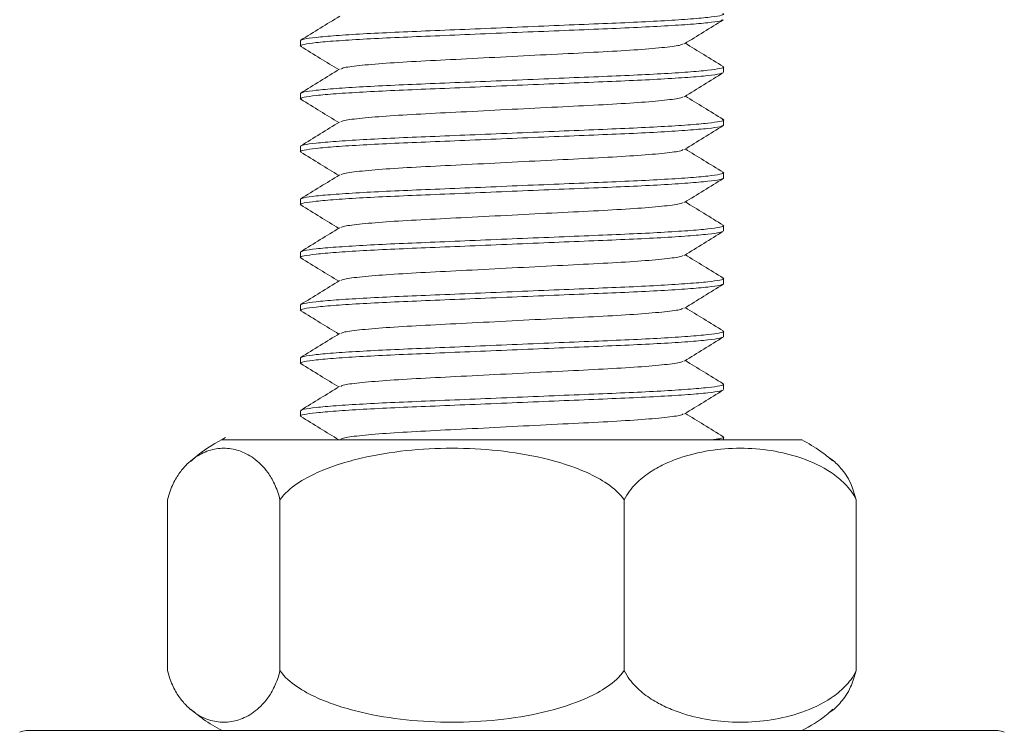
# Model space of a CAD drawing. Header units: millimetres. Extents: x 6 to 205, y 6 to 187.
# Tile 2 of 7: x 117 to 136, y 77 to 91. Entities that reach past the tile are written whole.
import ezdxf

# ---------------------------------------------------------------- set-up
doc = ezdxf.new("R2010")
doc.units = ezdxf.units.MM

msp = doc.modelspace()

# ---------------------------------------------------------------- linework, layer by layer
at = {"color": 7, "linetype": 'Continuous', "lineweight": 15}
for p, q in [((122.326, 90.44), (122.326, 90.34)), ((130.326, 89.84), (130.326, 89.94)), ((122.326, 89.44), (122.326, 89.34)), ((130.326, 88.84), (130.326, 88.94)), ((122.326, 88.44), (122.326, 88.34)), ((130.326, 87.84), (130.326, 87.94)), ((122.326, 87.44), (122.326, 87.34)), ((130.326, 86.84), (130.326, 86.94)), ((122.326, 86.44), (122.326, 86.34)), ((130.326, 85.84), (130.326, 85.94)), ((122.326, 85.44), (122.326, 85.34)), ((130.326, 84.84), (130.326, 84.94)), ((122.326, 84.44), (122.326, 84.34)), ((130.326, 83.84), (130.326, 83.94)), ((122.326, 83.44), (122.326, 83.34)), ((131.814, 82.89), (120.837, 82.89)), ((130.326, 82.89), (130.326, 82.94)), ((119.816, 81.754), (119.816, 78.525)), ((121.939, 81.754), (121.939, 78.525)), ((128.449, 81.754), (128.449, 78.525)), ((132.835, 81.754), (132.835, 78.525)), ((117.141, 77.39), (126.326, 77.39)), ((126.326, 77.39), (135.511, 77.39))]:
    msp.add_line(p, q, dxfattribs=at)
for centre, start, end in [((117.141, 77.14), 90, 119.1676), ((135.511, 77.14), 60.8324, 90)]:
    msp.add_arc(centre, 0.25, start, end, dxfattribs=at)
for points, knots in [([(130.303, 90.948), (130.312, 90.945), (130.351, 90.933), (130.269, 90.911), (130.051, 90.878), (129.671, 90.845), (129.164, 90.812), (128.558, 90.782), (127.873, 90.754), (127.122, 90.723), (126.326, 90.69), (125.53, 90.656), (124.779, 90.625), (124.093, 90.597), (123.487, 90.567), (122.979, 90.534), (122.604, 90.501), (122.369, 90.468), (122.34, 90.449), (122.326, 90.44)], [0, 0, 0, 0, 0.018239, 0.078159, 0.140061, 0.202792, 0.265106, 0.325803, 0.385168, 0.446528, 0.50912, 0.571711, 0.633071, 0.692436, 0.753134, 0.815447, 0.878178, 0.94008, 1, 1, 1, 1]), ([(123.068, 90.901), (122.946, 90.826), (122.701, 90.675), (122.457, 90.525), (122.335, 90.449)], [0, 0, 0, 0, 0.499919, 1, 1, 1, 1]), ([(130.303, 90.83), (130.292, 90.824), (130.264, 90.807), (130.045, 90.778), (129.672, 90.745), (129.164, 90.712), (128.558, 90.682), (127.873, 90.654), (127.122, 90.623), (126.326, 90.59), (125.53, 90.556), (124.779, 90.525), (124.093, 90.497), (123.487, 90.467), (122.98, 90.434), (122.601, 90.401), (122.382, 90.368), (122.3, 90.346), (122.34, 90.333), (122.351, 90.33)], [0, 0, 0, 0, 0.041958, 0.104902, 0.168689, 0.232051, 0.29377, 0.354134, 0.416527, 0.480172, 0.543817, 0.60621, 0.666574, 0.728293, 0.791655, 0.855442, 0.918386, 0.979314, 1, 1, 1, 1]), ([(129.586, 90.379), (129.708, 90.454), (129.952, 90.605), (130.196, 90.755), (130.319, 90.831)], [0, 0, 0, 0, 0.499921, 1, 1, 1, 1]), ([(122.334, 90.33), (122.456, 90.255), (122.695, 90.108), (122.933, 89.961), (123.049, 89.89)], [0, 0, 0, 0, 0.513105, 1, 1, 1, 1]), ([(129.564, 90.378), (129.547, 90.369), (129.506, 90.346), (129.185, 90.306), (128.661, 90.262), (127.978, 90.223), (127.186, 90.184), (126.326, 90.14), (125.465, 90.095), (124.674, 90.056), (123.99, 90.017), (123.466, 89.973), (123.145, 89.933), (123.104, 89.91), (123.087, 89.901)], [0, 0, 0, 0, 0.061666, 0.150543, 0.23942, 0.325253, 0.411087, 0.499964, 0.588841, 0.674675, 0.760509, 0.849386, 0.938263, 1, 1, 1, 1]), ([(130.318, 89.948), (130.196, 90.024), (129.958, 90.171), (129.719, 90.318), (129.603, 90.39)], [0, 0, 0, 0, 0.512522, 1, 1, 1, 1]), ([(130.302, 89.949), (130.312, 89.946), (130.351, 89.933), (130.269, 89.911), (130.051, 89.878), (129.671, 89.845), (129.164, 89.812), (128.558, 89.782), (127.873, 89.754), (127.122, 89.723), (126.326, 89.69), (125.53, 89.656), (124.779, 89.625), (124.093, 89.597), (123.487, 89.567), (122.979, 89.534), (122.604, 89.501), (122.369, 89.468), (122.34, 89.449), (122.326, 89.44)], [0, 0, 0, 0, 0.0189863, 0.0788608, 0.1407152, 0.2033987, 0.2656648, 0.3263159, 0.3856356, 0.4469494, 0.5094931, 0.5720369, 0.6333507, 0.6926704, 0.7533215, 0.8155876, 0.8782711, 0.9401255, 1, 1, 1, 1]), ([(130.303, 89.83), (130.292, 89.824), (130.264, 89.807), (130.045, 89.778), (129.672, 89.745), (129.164, 89.712), (128.558, 89.682), (127.873, 89.654), (127.122, 89.623), (126.326, 89.59), (125.53, 89.556), (124.779, 89.525), (124.093, 89.497), (123.487, 89.467), (122.98, 89.434), (122.601, 89.401), (122.382, 89.368), (122.3, 89.346), (122.341, 89.333), (122.351, 89.33)], [0, 0, 0, 0, 0.041997, 0.104923, 0.168692, 0.232037, 0.293739, 0.354086, 0.416462, 0.48009, 0.543717, 0.606093, 0.66644, 0.728142, 0.791487, 0.855256, 0.918182, 0.979094, 1, 1, 1, 1]), ([(123.066, 89.9), (122.944, 89.825), (122.699, 89.674), (122.455, 89.523), (122.333, 89.448)], [0, 0, 0, 0, 0.4999168, 1, 1, 1, 1]), ([(129.585, 89.379), (129.708, 89.454), (129.952, 89.605), (130.196, 89.755), (130.319, 89.831)], [0, 0, 0, 0, 0.499909, 1, 1, 1, 1]), ([(129.564, 89.378), (129.547, 89.369), (129.506, 89.346), (129.185, 89.306), (128.661, 89.262), (127.978, 89.223), (127.186, 89.184), (126.326, 89.14), (125.465, 89.095), (124.674, 89.056), (123.99, 89.017), (123.466, 88.973), (123.145, 88.933), (123.104, 88.91), (123.088, 88.901)], [0, 0, 0, 0, 0.061431, 0.150355, 0.239278, 0.325157, 0.411036, 0.49996, 0.588884, 0.674763, 0.760642, 0.849565, 0.938489, 1, 1, 1, 1]), ([(130.317, 88.949), (130.195, 89.024), (129.957, 89.171), (129.719, 89.318), (129.603, 89.39)], [0, 0, 0, 0, 0.513268, 1, 1, 1, 1]), ([(122.334, 89.33), (122.457, 89.255), (122.695, 89.108), (122.933, 88.961), (123.049, 88.89)], [0, 0, 0, 0, 0.5133955, 1, 1, 1, 1]), ([(130.326, 88.84), (130.312, 88.83), (130.283, 88.811), (130.047, 88.778), (129.672, 88.745), (129.164, 88.712), (128.558, 88.682), (127.873, 88.654), (127.122, 88.623), (126.326, 88.59), (125.53, 88.556), (124.779, 88.525), (124.093, 88.497), (123.487, 88.467), (122.98, 88.434), (122.601, 88.401), (122.382, 88.368), (122.301, 88.346), (122.34, 88.333), (122.349, 88.33)], [0, 0, 0, 0, 0.059877, 0.121734, 0.18442, 0.246688, 0.307342, 0.366664, 0.42798, 0.490527, 0.553073, 0.614389, 0.673711, 0.734365, 0.796633, 0.859319, 0.921176, 0.981053, 1, 1, 1, 1]), ([(130.301, 88.949), (130.311, 88.946), (130.351, 88.933), (130.269, 88.911), (130.051, 88.878), (129.671, 88.845), (129.164, 88.812), (128.558, 88.782), (127.873, 88.754), (127.122, 88.723), (126.326, 88.69), (125.53, 88.656), (124.779, 88.625), (124.093, 88.597), (123.487, 88.567), (122.979, 88.534), (122.604, 88.501), (122.369, 88.468), (122.34, 88.449), (122.326, 88.44)], [0, 0, 0, 0, 0.020307, 0.080101, 0.141872, 0.204471, 0.266653, 0.327223, 0.386463, 0.447694, 0.510154, 0.572613, 0.633844, 0.693084, 0.753654, 0.815836, 0.878435, 0.940206, 1, 1, 1, 1]), ([(123.066, 88.9), (122.944, 88.825), (122.699, 88.674), (122.455, 88.524), (122.333, 88.448)], [0, 0, 0, 0, 0.499909, 1, 1, 1, 1]), ([(129.586, 88.379), (129.708, 88.454), (129.952, 88.605), (130.197, 88.756), (130.319, 88.831)], [0, 0, 0, 0, 0.499915, 1, 1, 1, 1]), ([(122.333, 88.331), (122.455, 88.255), (122.694, 88.108), (122.932, 87.961), (123.049, 87.89)], [0, 0, 0, 0, 0.512439, 1, 1, 1, 1]), ([(129.564, 88.378), (129.547, 88.369), (129.506, 88.346), (129.185, 88.306), (128.661, 88.262), (127.978, 88.223), (127.186, 88.184), (126.326, 88.14), (125.465, 88.095), (124.674, 88.056), (123.99, 88.017), (123.466, 87.973), (123.145, 87.933), (123.104, 87.91), (123.088, 87.901)], [0, 0, 0, 0, 0.061838, 0.150713, 0.239588, 0.325419, 0.411251, 0.500126, 0.589, 0.674832, 0.760664, 0.849539, 0.938413, 1, 1, 1, 1]), ([(130.317, 87.949), (130.195, 88.024), (129.957, 88.171), (129.719, 88.318), (129.603, 88.39)], [0, 0, 0, 0, 0.513248, 1, 1, 1, 1]), ([(130.301, 87.949), (130.311, 87.946), (130.351, 87.933), (130.269, 87.911), (130.051, 87.878), (129.671, 87.845), (129.164, 87.812), (128.558, 87.782), (127.873, 87.754), (127.122, 87.723), (126.326, 87.69), (125.53, 87.656), (124.779, 87.625), (124.093, 87.597), (123.487, 87.567), (122.979, 87.534), (122.604, 87.501), (122.369, 87.468), (122.34, 87.449), (122.326, 87.44)], [0, 0, 0, 0, 0.02051, 0.080291, 0.142049, 0.204636, 0.266805, 0.327362, 0.38659, 0.447808, 0.510255, 0.572701, 0.63392, 0.693148, 0.753704, 0.815874, 0.87846, 0.940218, 1, 1, 1, 1]), ([(123.066, 87.9), (122.944, 87.825), (122.699, 87.674), (122.455, 87.524), (122.333, 87.448)], [0, 0, 0, 0, 0.4999206, 1, 1, 1, 1]), ([(130.326, 87.84), (130.312, 87.83), (130.283, 87.811), (130.047, 87.778), (129.672, 87.745), (129.164, 87.712), (128.558, 87.682), (127.873, 87.654), (127.122, 87.623), (126.326, 87.59), (125.53, 87.556), (124.779, 87.525), (124.093, 87.497), (123.487, 87.467), (122.98, 87.434), (122.601, 87.401), (122.383, 87.368), (122.301, 87.346), (122.339, 87.334), (122.348, 87.331)], [0, 0, 0, 0, 0.0599127, 0.1218066, 0.1845301, 0.246836, 0.3075258, 0.3668834, 0.4282363, 0.4908199, 0.5534036, 0.6147565, 0.6741141, 0.7348039, 0.7971098, 0.8598333, 0.9217272, 0.9816399, 1, 1, 1, 1]), ([(129.584, 87.378), (129.706, 87.453), (129.95, 87.604), (130.195, 87.754), (130.317, 87.83)], [0, 0, 0, 0, 0.499921, 1, 1, 1, 1]), ([(122.333, 87.331), (122.455, 87.256), (122.694, 87.108), (122.932, 86.961), (123.049, 86.889)], [0, 0, 0, 0, 0.512244, 1, 1, 1, 1]), ([(129.561, 87.377), (129.545, 87.368), (129.504, 87.346), (129.185, 87.306), (128.661, 87.262), (127.978, 87.223), (127.186, 87.184), (126.326, 87.14), (125.465, 87.095), (124.674, 87.056), (123.99, 87.017), (123.467, 86.973), (123.148, 86.933), (123.107, 86.911), (123.091, 86.902)], [0, 0, 0, 0, 0.059498, 0.148837, 0.238175, 0.324455, 0.410735, 0.500073, 0.589412, 0.675692, 0.761972, 0.85131, 0.940649, 1, 1, 1, 1]), ([(130.319, 86.948), (130.197, 87.023), (129.958, 87.17), (129.719, 87.318), (129.603, 87.39)], [0, 0, 0, 0, 0.512103, 1, 1, 1, 1]), ([(130.303, 86.948), (130.312, 86.945), (130.351, 86.933), (130.269, 86.911), (130.051, 86.878), (129.671, 86.845), (129.164, 86.812), (128.558, 86.782), (127.873, 86.754), (127.122, 86.723), (126.326, 86.69), (125.53, 86.656), (124.779, 86.625), (124.093, 86.597), (123.487, 86.567), (122.979, 86.534), (122.604, 86.501), (122.369, 86.468), (122.34, 86.449), (122.326, 86.44)], [0, 0, 0, 0, 0.0181741, 0.0780982, 0.1400038, 0.2027392, 0.2650569, 0.3257582, 0.385127, 0.4464915, 0.5090871, 0.5716826, 0.6330471, 0.6924159, 0.7531172, 0.815435, 0.8781703, 0.9400759, 1, 1, 1, 1]), ([(130.301, 86.83), (130.291, 86.823), (130.263, 86.807), (130.045, 86.778), (129.672, 86.745), (129.164, 86.712), (128.558, 86.682), (127.873, 86.654), (127.122, 86.623), (126.326, 86.59), (125.53, 86.556), (124.779, 86.525), (124.093, 86.497), (123.487, 86.467), (122.98, 86.434), (122.601, 86.401), (122.383, 86.368), (122.301, 86.346), (122.339, 86.333), (122.349, 86.33)], [0, 0, 0, 0, 0.040788, 0.103911, 0.167881, 0.231424, 0.293319, 0.353856, 0.416427, 0.480254, 0.544081, 0.606652, 0.667189, 0.729084, 0.792628, 0.856597, 0.91972, 0.980823, 1, 1, 1, 1]), ([(123.068, 86.901), (122.946, 86.826), (122.701, 86.675), (122.457, 86.525), (122.335, 86.449)], [0, 0, 0, 0, 0.499917, 1, 1, 1, 1]), ([(129.584, 86.378), (129.707, 86.453), (129.951, 86.604), (130.195, 86.755), (130.318, 86.83)], [0, 0, 0, 0, 0.499917, 1, 1, 1, 1]), ([(129.562, 86.378), (129.546, 86.369), (129.505, 86.346), (129.185, 86.306), (128.661, 86.262), (127.978, 86.223), (127.186, 86.184), (126.326, 86.14), (125.465, 86.095), (124.674, 86.056), (123.99, 86.017), (123.467, 85.973), (123.146, 85.933), (123.105, 85.91), (123.088, 85.901)], [0, 0, 0, 0, 0.0603281, 0.1493912, 0.2384543, 0.3244681, 0.4104818, 0.4995449, 0.588608, 0.6746218, 0.7606356, 0.8496987, 0.9387618, 1, 1, 1, 1]), ([(130.319, 85.948), (130.196, 86.024), (129.958, 86.171), (129.719, 86.318), (129.603, 86.39)], [0, 0, 0, 0, 0.512486, 1, 1, 1, 1]), ([(122.333, 86.331), (122.455, 86.255), (122.694, 86.108), (122.932, 85.961), (123.049, 85.89)], [0, 0, 0, 0, 0.51234, 1, 1, 1, 1]), ([(130.326, 85.84), (130.312, 85.83), (130.283, 85.811), (130.047, 85.778), (129.672, 85.745), (129.164, 85.712), (128.558, 85.682), (127.873, 85.654), (127.122, 85.623), (126.326, 85.59), (125.53, 85.556), (124.779, 85.525), (124.093, 85.497), (123.487, 85.467), (122.98, 85.434), (122.601, 85.401), (122.382, 85.368), (122.3, 85.346), (122.341, 85.333), (122.352, 85.329)], [0, 0, 0, 0, 0.059748, 0.121473, 0.184024, 0.246159, 0.306682, 0.365877, 0.427062, 0.489474, 0.551886, 0.61307, 0.672265, 0.732789, 0.794924, 0.857475, 0.919199, 0.978948, 1, 1, 1, 1]), ([(130.303, 85.949), (130.312, 85.946), (130.351, 85.933), (130.269, 85.911), (130.051, 85.878), (129.671, 85.845), (129.164, 85.812), (128.558, 85.782), (127.873, 85.754), (127.122, 85.723), (126.326, 85.69), (125.53, 85.656), (124.779, 85.625), (124.093, 85.597), (123.487, 85.567), (122.979, 85.534), (122.604, 85.501), (122.369, 85.468), (122.34, 85.449), (122.326, 85.44)], [0, 0, 0, 0, 0.018825, 0.078709, 0.140574, 0.203268, 0.265544, 0.326205, 0.385535, 0.446859, 0.509413, 0.571967, 0.63329, 0.69262, 0.753281, 0.815557, 0.878251, 0.940116, 1, 1, 1, 1]), ([(123.066, 85.9), (122.944, 85.825), (122.7, 85.674), (122.455, 85.524), (122.333, 85.449)], [0, 0, 0, 0, 0.499923, 1, 1, 1, 1]), ([(129.585, 85.379), (129.707, 85.454), (129.952, 85.605), (130.196, 85.755), (130.318, 85.831)], [0, 0, 0, 0, 0.499913, 1, 1, 1, 1]), ([(122.335, 85.33), (122.457, 85.254), (122.695, 85.108), (122.933, 84.961), (123.049, 84.89)], [0, 0, 0, 0, 0.513683, 1, 1, 1, 1]), ([(129.563, 85.378), (129.547, 85.369), (129.506, 85.346), (129.185, 85.306), (128.661, 85.262), (127.978, 85.223), (127.186, 85.184), (126.326, 85.14), (125.465, 85.095), (124.674, 85.056), (123.99, 85.017), (123.466, 84.973), (123.145, 84.933), (123.104, 84.91), (123.087, 84.901)], [0, 0, 0, 0, 0.061167, 0.15009, 0.239014, 0.324892, 0.410771, 0.499694, 0.588617, 0.674496, 0.760374, 0.849297, 0.93822, 1, 1, 1, 1]), ([(130.318, 84.949), (130.196, 85.024), (129.957, 85.171), (129.719, 85.318), (129.603, 85.39)], [0, 0, 0, 0, 0.512799, 1, 1, 1, 1]), ([(130.302, 84.949), (130.311, 84.946), (130.351, 84.933), (130.269, 84.911), (130.051, 84.878), (129.671, 84.845), (129.164, 84.812), (128.558, 84.782), (127.873, 84.754), (127.122, 84.723), (126.326, 84.69), (125.53, 84.656), (124.779, 84.625), (124.093, 84.597), (123.487, 84.567), (122.979, 84.534), (122.604, 84.501), (122.369, 84.468), (122.34, 84.449), (122.326, 84.44)], [0, 0, 0, 0, 0.01955, 0.07939, 0.141209, 0.203856, 0.266087, 0.326703, 0.385989, 0.447267, 0.509775, 0.572283, 0.633561, 0.692847, 0.753463, 0.815694, 0.878341, 0.94016, 1, 1, 1, 1]), ([(123.066, 84.9), (122.944, 84.825), (122.699, 84.674), (122.455, 84.523), (122.332, 84.448)], [0, 0, 0, 0, 0.499909, 1, 1, 1, 1]), ([(130.303, 84.831), (130.292, 84.824), (130.265, 84.808), (130.045, 84.778), (129.672, 84.745), (129.164, 84.712), (128.558, 84.682), (127.873, 84.654), (127.122, 84.623), (126.326, 84.59), (125.53, 84.556), (124.779, 84.525), (124.093, 84.497), (123.487, 84.467), (122.98, 84.434), (122.601, 84.401), (122.383, 84.368), (122.301, 84.346), (122.339, 84.333), (122.349, 84.33)], [0, 0, 0, 0, 0.0424735, 0.1054871, 0.1693452, 0.2327783, 0.294566, 0.3549973, 0.4174601, 0.481176, 0.5448918, 0.6073546, 0.6677859, 0.7295736, 0.7930067, 0.8568648, 0.9198784, 0.980875, 1, 1, 1, 1]), ([(129.586, 84.379), (129.708, 84.454), (129.952, 84.605), (130.197, 84.756), (130.319, 84.831)], [0, 0, 0, 0, 0.499909, 1, 1, 1, 1]), ([(122.333, 84.331), (122.455, 84.255), (122.694, 84.108), (122.932, 83.961), (123.049, 83.89)], [0, 0, 0, 0, 0.512572, 1, 1, 1, 1]), ([(129.564, 84.378), (129.547, 84.369), (129.506, 84.346), (129.185, 84.306), (128.661, 84.262), (127.978, 84.223), (127.186, 84.184), (126.326, 84.14), (125.465, 84.095), (124.674, 84.056), (123.99, 84.017), (123.467, 83.973), (123.146, 83.933), (123.105, 83.91), (123.088, 83.901)], [0, 0, 0, 0, 0.061871, 0.15078, 0.239689, 0.325555, 0.41142, 0.500329, 0.589238, 0.675104, 0.760969, 0.849878, 0.938788, 1, 1, 1, 1]), ([(130.317, 83.949), (130.194, 84.025), (129.956, 84.171), (129.719, 84.318), (129.603, 84.389)], [0, 0, 0, 0, 0.513633, 1, 1, 1, 1]), ([(130.3, 83.95), (130.31, 83.946), (130.351, 83.933), (130.269, 83.911), (130.051, 83.878), (129.671, 83.845), (129.164, 83.812), (128.558, 83.782), (127.873, 83.754), (127.122, 83.723), (126.326, 83.69), (125.53, 83.656), (124.779, 83.625), (124.093, 83.597), (123.487, 83.567), (122.979, 83.534), (122.604, 83.501), (122.369, 83.468), (122.34, 83.449), (122.326, 83.44)], [0, 0, 0, 0, 0.021023, 0.080774, 0.1425, 0.205053, 0.26719, 0.327715, 0.386911, 0.448098, 0.510512, 0.572926, 0.634112, 0.693309, 0.753834, 0.815971, 0.878524, 0.94025, 1, 1, 1, 1]), ([(130.302, 83.83), (130.291, 83.824), (130.263, 83.807), (130.045, 83.778), (129.672, 83.745), (129.164, 83.712), (128.558, 83.682), (127.873, 83.654), (127.122, 83.623), (126.326, 83.59), (125.53, 83.556), (124.779, 83.525), (124.093, 83.497), (123.487, 83.467), (122.98, 83.434), (122.601, 83.401), (122.383, 83.368), (122.301, 83.346), (122.339, 83.333), (122.349, 83.33)], [0, 0, 0, 0, 0.040995, 0.104108, 0.168067, 0.231601, 0.293486, 0.354013, 0.416575, 0.480391, 0.544208, 0.60677, 0.667297, 0.729182, 0.792715, 0.856675, 0.919788, 0.980881, 1, 1, 1, 1]), ([(123.066, 83.9), (122.944, 83.825), (122.7, 83.674), (122.455, 83.524), (122.333, 83.448)], [0, 0, 0, 0, 0.499917, 1, 1, 1, 1]), ([(129.585, 83.378), (129.707, 83.454), (129.951, 83.604), (130.196, 83.755), (130.318, 83.83)], [0, 0, 0, 0, 0.499926, 1, 1, 1, 1]), ([(130.319, 82.948), (130.197, 83.023), (129.958, 83.171), (129.719, 83.318), (129.603, 83.39)], [0, 0, 0, 0, 0.512183, 1, 1, 1, 1]), ([(122.333, 83.331), (122.455, 83.255), (122.694, 83.108), (122.932, 82.961), (123.049, 82.89)], [0, 0, 0, 0, 0.512445, 1, 1, 1, 1]), ([(129.563, 83.378), (129.546, 83.369), (129.505, 83.346), (129.185, 83.306), (128.661, 83.262), (127.978, 83.223), (127.186, 83.184), (126.326, 83.14), (125.465, 83.095), (124.674, 83.056), (123.99, 83.017), (123.467, 82.973), (123.147, 82.933), (123.106, 82.911), (123.09, 82.902)], [0, 0, 0, 0, 0.060879, 0.150034, 0.23919, 0.325293, 0.411395, 0.500551, 0.589706, 0.675809, 0.761912, 0.851067, 0.940222, 1, 1, 1, 1]), ([(120.912, 82.932), (120.73, 82.831), (120.497, 82.703), (120.303, 82.524), (120.261, 82.486)], [0, 0, 0, 0, 0.78453, 1, 1, 1, 1]), ([(130.303, 82.948), (130.312, 82.945), (130.35, 82.933), (130.292, 82.914), (130.158, 82.897), (130.104, 82.89)], [0, 0, 0, 0, 0.154942, 0.659339, 1, 1, 1, 1]), ([(132.393, 82.489), (132.318, 82.552), (132.135, 82.704), (131.928, 82.821), (131.806, 82.89)], [0, 0, 0, 0, 0.4136854, 1, 1, 1, 1]), ([(121.939, 81.754), (121.911, 81.877), (121.875, 81.972), (121.795, 82.14), (121.753, 82.209), (121.623, 82.389), (121.531, 82.475), (121.347, 82.608), (121.254, 82.654), (121.067, 82.715), (120.972, 82.73), (120.782, 82.73), (120.688, 82.715), (120.501, 82.654), (120.409, 82.608), (120.271, 82.509), (120.226, 82.471), (120.135, 82.382), (120.09, 82.33), (120.003, 82.21), (119.96, 82.141), (119.881, 81.973), (119.844, 81.877), (119.816, 81.754)], [0, 0, 0, 0, 0.0625, 0.0625, 0.125, 0.125, 0.25, 0.25, 0.375, 0.375, 0.5, 0.5, 0.625, 0.625, 0.75, 0.75, 0.8125, 0.8125, 0.875, 0.875, 0.9375, 0.9375, 1, 1, 1, 1]), ([(128.449, 81.754), (128.362, 81.877), (128.251, 81.972), (128.008, 82.14), (127.878, 82.209), (127.48, 82.389), (127.198, 82.475), (126.633, 82.608), (126.348, 82.654), (125.774, 82.715), (125.484, 82.73), (124.902, 82.73), (124.613, 82.715), (124.04, 82.654), (123.756, 82.608), (123.335, 82.509), (123.195, 82.471), (122.918, 82.382), (122.779, 82.33), (122.512, 82.21), (122.382, 82.141), (122.138, 81.973), (122.026, 81.877), (121.939, 81.754)], [0, 0, 0, 0, 0.0625, 0.0625, 0.125, 0.125, 0.25, 0.25, 0.375, 0.375, 0.5, 0.5, 0.625, 0.625, 0.75, 0.75, 0.8125, 0.8125, 0.875, 0.875, 0.9375, 0.9375, 1, 1, 1, 1]), ([(132.835, 81.754), (132.777, 81.877), (132.702, 81.972), (132.538, 82.14), (132.451, 82.209), (132.182, 82.389), (131.992, 82.475), (131.612, 82.608), (131.42, 82.654), (131.033, 82.715), (130.838, 82.73), (130.445, 82.73), (130.251, 82.715), (129.865, 82.654), (129.673, 82.608), (129.389, 82.509), (129.295, 82.471), (129.108, 82.382), (129.015, 82.33), (128.835, 82.21), (128.747, 82.141), (128.583, 81.973), (128.508, 81.877), (128.449, 81.754)], [0, 0, 0, 0, 0.0625, 0.0625, 0.125, 0.125, 0.25, 0.25, 0.375, 0.375, 0.5, 0.5, 0.625, 0.625, 0.75, 0.75, 0.8125, 0.8125, 0.875, 0.875, 0.9375, 0.9375, 1, 1, 1, 1]), ([(132.309, 82.556), (132.324, 82.547), (132.404, 82.502), (132.547, 82.354), (132.719, 82.128), (132.801, 81.864), (132.835, 81.754)], [0, 0, 0, 0, 0.078036, 0.411125, 0.755483, 1, 1, 1, 1]), ([(121.939, 78.525), (121.911, 78.402), (121.875, 78.307), (121.795, 78.139), (121.753, 78.07), (121.623, 77.89), (121.531, 77.804), (121.347, 77.671), (121.254, 77.625), (121.067, 77.564), (120.972, 77.549), (120.782, 77.549), (120.688, 77.564), (120.501, 77.625), (120.409, 77.671), (120.271, 77.77), (120.226, 77.808), (120.135, 77.897), (120.09, 77.949), (120.003, 78.07), (119.96, 78.138), (119.881, 78.306), (119.844, 78.402), (119.816, 78.525)], [0, 0, 0, 0, 0.0625, 0.0625, 0.125, 0.125, 0.25, 0.25, 0.375, 0.375, 0.5, 0.5, 0.625, 0.625, 0.75, 0.75, 0.8125, 0.8125, 0.875, 0.875, 0.9375, 0.9375, 1, 1, 1, 1]), ([(128.449, 78.525), (128.362, 78.402), (128.251, 78.307), (128.008, 78.139), (127.878, 78.07), (127.48, 77.89), (127.198, 77.804), (126.633, 77.671), (126.348, 77.625), (125.774, 77.564), (125.484, 77.549), (124.902, 77.549), (124.613, 77.564), (124.04, 77.625), (123.756, 77.671), (123.335, 77.77), (123.195, 77.808), (122.918, 77.897), (122.779, 77.949), (122.512, 78.07), (122.382, 78.138), (122.138, 78.306), (122.026, 78.402), (121.939, 78.525)], [0, 0, 0, 0, 0.0625, 0.0625, 0.125, 0.125, 0.25, 0.25, 0.375, 0.375, 0.5, 0.5, 0.625, 0.625, 0.75, 0.75, 0.8125, 0.8125, 0.875, 0.875, 0.9375, 0.9375, 1, 1, 1, 1]), ([(132.835, 78.525), (132.777, 78.402), (132.702, 78.307), (132.538, 78.139), (132.451, 78.07), (132.182, 77.89), (131.992, 77.804), (131.612, 77.671), (131.42, 77.625), (131.033, 77.564), (130.838, 77.549), (130.445, 77.549), (130.251, 77.564), (129.865, 77.625), (129.673, 77.671), (129.389, 77.77), (129.295, 77.808), (129.108, 77.897), (129.015, 77.949), (128.835, 78.07), (128.747, 78.138), (128.583, 78.306), (128.508, 78.402), (128.449, 78.525)], [0, 0, 0, 0, 0.0625, 0.0625, 0.125, 0.125, 0.25, 0.25, 0.375, 0.375, 0.5, 0.5, 0.625, 0.625, 0.75, 0.75, 0.8125, 0.8125, 0.875, 0.875, 0.9375, 0.9375, 1, 1, 1, 1]), ([(132.318, 77.729), (132.33, 77.736), (132.407, 77.78), (132.546, 77.926), (132.719, 78.151), (132.801, 78.415), (132.835, 78.525)], [0, 0, 0, 0, 0.06268, 0.401317, 0.751411, 1, 1, 1, 1]), ([(120.258, 77.79), (120.334, 77.727), (120.517, 77.576), (120.723, 77.458), (120.844, 77.39)], [0, 0, 0, 0, 0.414291, 1, 1, 1, 1]), ([(131.807, 77.391), (131.966, 77.478), (132.174, 77.594), (132.349, 77.755), (132.39, 77.793)], [0, 0, 0, 0, 0.760064, 1, 1, 1, 1])]:
    msp.add_open_spline(points, degree=3, knots=knots, dxfattribs=at)

doc.saveas('drawing.dxf')
